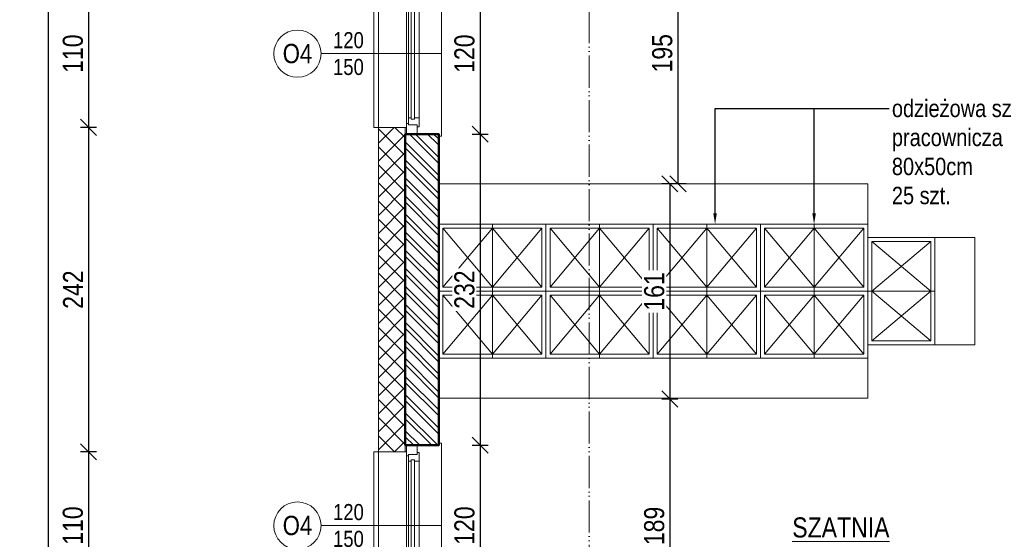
# Model space of a CAD drawing. Header units: millimetres. Extents: x 31175 to 52214, y -18116 to -5516.
# Tile 25 of 155: x 34035 to 34769, y -12639 to -12251. Entities that reach past the tile are written whole.
import ezdxf
from ezdxf import colors
from ezdxf.entities.mleader import LeaderData, LeaderLine
from ezdxf.math import Vec2, Vec3

# ---------------------------------------------------------------- set-up
doc = ezdxf.new("R2010")
doc.units = ezdxf.units.MM
doc.linetypes.add('ACAD_ISO05W100', pattern=[33, 24, -3, 0, -3, 0, -3])
doc.layers.get('Defpoints').update_dxf_attribs({"color": 6})
for name, color, linetype, lineweight in [('A-ciekie', 161, 'Continuous', 9), ('A-OKN', 154, 'Continuous', 9), ('A-opis', 130, 'Continuous', 9), ('A-wymiar', 177, 'Continuous', 0), ('A_SCIANA_PROJ_KONSTRUKCJA', 3, 'Continuous', 50), ('elewacja C', 253, 'Continuous', 0)]:
    doc.layers.add(name, color=color, linetype=linetype, lineweight=lineweight)
doc.layers.add('A-izolacja', color=7, linetype='Continuous', lineweight=9, true_color=0x4775ff)
doc.layers.add('A-MEB', color=7, linetype='Continuous', lineweight=0, true_color=0x849491)
doc.styles.get("Standard").update_dxf_attribs({"font": 'ARIALN.TTF'})
doc.styles.add('wymiary', font='ARIALN.TTF')
doc.dimstyles.new('anka', dxfattribs={"dimtxt": 15, "dimasz": 12, "dimexe": 6, "dimexo": 0.0625, "dimgap": 4, "dimtad": 1, "dimdec": 0, "dimzin": 0, "dimdsep": 46, "dimtxsty": 'wymiary', "dimblk": 'OBLIQUE', "dimcen": 0.09, "dimclrt": 7, "dimadec": 0, "dimazin": 0, "dimtfac": 1, "dimtdec": 0, "dimtix": 1, "dimtofl": 0, "dimtmove": 0, "dimatfit": 3, "dimldrblk": 'OBLIQUE', "dimfxl": 6, "dimfxlon": 1, "dimtfill": 1, "dimtolj": 1, "dimtzin": 0, "dimarcsym": 0})

# ---------------------------------------------------------------- blocks, each defined once
blk = doc.blocks.new('*U712')
at = {"layer": 'A-ciekie'}
for p, q in [((18180.78, 17377.75), (18180.78, 17500.75)), ((18180.78, 17500.75), (18182.78, 17500.75)), ((18231.12, 17494.25), (18226.78, 17494.25)), ((18231.12, 17384.25), (18231.12, 17494.25)), ((18226.78, 17384.25), (18231.12, 17384.25)), ((18182.78, 17377.75), (18180.78, 17377.75))]:
    blk.add_line(p, q, dxfattribs=at)
at = {"layer": 'A-izolacja'}
for points in [[(18206.78, 17499.25), (18206.78, 17494.25), (18226.78, 17494.25)], [(18206.78, 17499.25), (18206.78, 17494.25), (18226.78, 17494.25)], [(18206.78, 17499.25), (18206.78, 17494.25), (18226.78, 17494.25)], [(18226.78, 17494.25), (18206.78, 17494.25), (18206.78, 17499.25)], [(18206.78, 17379.25), (18206.78, 17384.25), (18226.78, 17384.25)], [(18226.78, 17384.25), (18206.78, 17384.25), (18206.78, 17379.25)]]:
    blk.add_lwpolyline(points, dxfattribs=at)
at = {"layer": 'A-OKN', "color": 250}
for p, q in [((18198.78, 17492.75), (18198.78, 17499.25)), ((18198.78, 17499.25), (18206.78, 17499.25)), ((18206.78, 17499.25), (18206.78, 17491.25)), ((18197.28, 17487.25), (18197.28, 17493.75)), ((18197.28, 17493.75), (18198.78, 17493.75)), ((18198.78, 17493.75), (18198.78, 17492.25)), ((18198.78, 17492.25), (18205.28, 17492.25)), ((18205.28, 17492.25), (18205.28, 17487.25)), ((18206.78, 17491.25), (18205.28, 17491.25)), ((18197.28, 17384.75), (18197.28, 17391.25)), ((18205.28, 17386.25), (18198.78, 17386.25)), ((18198.78, 17386.25), (18198.78, 17384.75)), ((18205.28, 17391.25), (18205.28, 17386.25)), ((18205.28, 17386.25), (18205.28, 17387.25)), ((18205.28, 17387.25), (18206.78, 17387.25)), ((18206.78, 17387.25), (18206.78, 17379.25)), ((18198.78, 17384.75), (18197.28, 17384.75)), ((18198.78, 17379.25), (18198.78, 17385.75))]:
    blk.add_line(p, q, dxfattribs=at)
at = {"layer": 'A-OKN'}
for p, q in [((18206.78, 17491.25), (18206.78, 17387.25)), ((18200.78, 17487.25), (18197.28, 17487.25)), ((18197.28, 17391.25), (18197.28, 17487.25)), ((18200.78, 17488.25), (18200.78, 17487.25)), ((18200.78, 17488.25), (18203.28, 17488.25)), ((18203.28, 17488.25), (18200.78, 17488.25)), ((18200.78, 17488.25), (18200.78, 17487.25)), ((18200.78, 17390.25), (18200.78, 17487.25)), ((18203.28, 17487.25), (18203.28, 17488.25)), ((18203.28, 17487.25), (18203.28, 17488.25)), ((18203.28, 17487.25), (18203.28, 17390.25)), ((18205.28, 17487.25), (18203.28, 17487.25)), ((18205.28, 17391.75), (18205.28, 17487.25)), ((18205.28, 17487.25), (18205.28, 17391.25)), ((18197.28, 17391.25), (18200.78, 17391.25)), ((18200.78, 17391.25), (18200.78, 17390.25)), ((18203.28, 17390.25), (18200.78, 17390.25)), ((18200.78, 17390.25), (18203.28, 17390.25)), ((18203.28, 17391.25), (18205.28, 17391.25)), ((18203.28, 17390.25), (18203.28, 17391.25))]:
    blk.add_line(p, q, dxfattribs=at)
blk = doc.blocks.new('_OBLIQUE')
at = {"color": 0, "linetype": 'ByBlock'}
blk.add_line((-0.5, -0.5), (0.5, 0.5), dxfattribs=at)
blk = doc.blocks.new('*D252')
at = {"layer": 'A-wymiar', "color": 0, "lineweight": -2, "transparency": 16777216}
for p, q in [((34372.44, -12216.27), (34384.44, -12216.27)), ((34378.44, -12216.27), (34378.44, -12336.27)), ((34372.44, -12336.27), (34384.44, -12336.27))]:
    blk.add_line(p, q, dxfattribs=at)
at = {"layer": 'Defpoints', "color": 0, "transparency": 16777216}
for p in [(34347.54, -12216.27), (34347.54, -12336.27), (34378.44, -12336.27)]:
    blk.add_point(p, dxfattribs=at)
at = {"layer": 'A-wymiar', "color": 0, "lineweight": -2, "transparency": 16777216, "xscale": 12, "yscale": 12, "zscale": 12}
for p, rotation in [((34378.44, -12216.27), 90), ((34378.44, -12336.27), 270)]:
    blk.add_blockref('_OBLIQUE', p, dxfattribs=dict(at, rotation=rotation))
at = {"layer": 'A-wymiar', "color": 7, "lineweight": 9, "transparency": 16777216, "insert": (34366.78, -12276.27), "char_height": 15, "attachment_point": 5, "rotation": 90, "style": 'wymiary', "bg_fill": 3, "box_fill_scale": 1.1, "bg_fill_color": 256, "bg_fill_true_color": 13158600, "bg_fill_transparency": 0}
blk.add_mtext('\\A1;120', dxfattribs=at)
blk = doc.blocks.new('*D253')
at = {"layer": 'A-wymiar', "color": 0, "lineweight": -2, "transparency": 16777216}
for p, q in [((34372.44, -12336.27), (34384.44, -12336.27)), ((34378.44, -12336.27), (34378.44, -12568.48)), ((34372.44, -12568.48), (34384.44, -12568.48))]:
    blk.add_line(p, q, dxfattribs=at)
at = {"layer": 'Defpoints', "color": 0, "transparency": 16777216}
for p in [(34347.54, -12336.27), (34347.54, -12568.48), (34378.44, -12568.48)]:
    blk.add_point(p, dxfattribs=at)
at = {"layer": 'A-wymiar', "color": 0, "lineweight": -2, "transparency": 16777216, "xscale": 12, "yscale": 12, "zscale": 12}
for p, rotation in [((34378.44, -12336.27), 90), ((34378.44, -12568.48), 270)]:
    blk.add_blockref('_OBLIQUE', p, dxfattribs=dict(at, rotation=rotation))
at = {"layer": 'A-wymiar', "color": 7, "lineweight": 9, "transparency": 16777216, "insert": (34366.78, -12452.38), "char_height": 15, "attachment_point": 5, "rotation": 90, "style": 'wymiary', "bg_fill": 3, "box_fill_scale": 1.1, "bg_fill_color": 256, "bg_fill_true_color": 13158600, "bg_fill_transparency": 0}
blk.add_mtext('\\A1;232', dxfattribs=at)
blk = doc.blocks.new('*D254')
at = {"layer": 'A-wymiar', "color": 0, "lineweight": -2, "transparency": 16777216}
for p, q in [((34372.44, -12568.48), (34384.44, -12568.48)), ((34378.44, -12568.48), (34378.44, -12688.48)), ((34372.44, -12688.48), (34384.44, -12688.48))]:
    blk.add_line(p, q, dxfattribs=at)
at = {"layer": 'Defpoints', "color": 0, "transparency": 16777216}
for p in [(34347.54, -12568.48), (34347.54, -12688.48), (34378.44, -12688.48)]:
    blk.add_point(p, dxfattribs=at)
at = {"layer": 'A-wymiar', "color": 0, "lineweight": -2, "transparency": 16777216, "xscale": 12, "yscale": 12, "zscale": 12}
for p, rotation in [((34378.44, -12568.48), 90), ((34378.44, -12688.48), 270)]:
    blk.add_blockref('_OBLIQUE', p, dxfattribs=dict(at, rotation=rotation))
at = {"layer": 'A-wymiar', "color": 7, "lineweight": 9, "transparency": 16777216, "insert": (34366.78, -12628.48), "char_height": 15, "attachment_point": 5, "rotation": 90, "style": 'wymiary', "bg_fill": 3, "box_fill_scale": 1.1, "bg_fill_color": 256, "bg_fill_true_color": 13158600, "bg_fill_transparency": 0}
blk.add_mtext('\\A1;120', dxfattribs=at)
blk = doc.blocks.new('*U710')
at = {"layer": 'A-ciekie'}
for p, q in [((18180.78, 17377.75), (18180.78, 17500.75)), ((18180.78, 17500.75), (18182.78, 17500.75)), ((18231.12, 17494.25), (18226.78, 17494.25)), ((18231.12, 17384.25), (18231.12, 17494.25)), ((18226.78, 17384.25), (18231.12, 17384.25)), ((18182.78, 17377.75), (18180.78, 17377.75))]:
    blk.add_line(p, q, dxfattribs=at)
at = {"layer": 'A-izolacja'}
for points in [[(18206.78, 17499.25), (18206.78, 17494.25), (18226.78, 17494.25)], [(18206.78, 17499.25), (18206.78, 17494.25), (18226.78, 17494.25)], [(18206.78, 17499.25), (18206.78, 17494.25), (18226.78, 17494.25)], [(18226.78, 17494.25), (18206.78, 17494.25), (18206.78, 17499.25)], [(18206.78, 17379.25), (18206.78, 17384.25), (18226.78, 17384.25)], [(18226.78, 17384.25), (18206.78, 17384.25), (18206.78, 17379.25)]]:
    blk.add_lwpolyline(points, dxfattribs=at)
at = {"layer": 'A-OKN', "color": 250}
for p, q in [((18198.78, 17492.75), (18198.78, 17499.25)), ((18198.78, 17499.25), (18206.78, 17499.25)), ((18206.78, 17499.25), (18206.78, 17491.25)), ((18197.28, 17487.25), (18197.28, 17493.75)), ((18197.28, 17493.75), (18198.78, 17493.75)), ((18198.78, 17493.75), (18198.78, 17492.25)), ((18198.78, 17492.25), (18205.28, 17492.25)), ((18205.28, 17492.25), (18205.28, 17487.25)), ((18206.78, 17491.25), (18205.28, 17491.25)), ((18197.28, 17384.75), (18197.28, 17391.25)), ((18205.28, 17386.25), (18198.78, 17386.25)), ((18198.78, 17386.25), (18198.78, 17384.75)), ((18205.28, 17391.25), (18205.28, 17386.25)), ((18205.28, 17386.25), (18205.28, 17387.25)), ((18205.28, 17387.25), (18206.78, 17387.25)), ((18206.78, 17387.25), (18206.78, 17379.25)), ((18198.78, 17384.75), (18197.28, 17384.75)), ((18198.78, 17379.25), (18198.78, 17385.75))]:
    blk.add_line(p, q, dxfattribs=at)
at = {"layer": 'A-OKN'}
for p, q in [((18206.78, 17491.25), (18206.78, 17387.25)), ((18200.78, 17487.25), (18197.28, 17487.25)), ((18197.28, 17391.25), (18197.28, 17487.25)), ((18200.78, 17488.25), (18200.78, 17487.25)), ((18200.78, 17488.25), (18203.28, 17488.25)), ((18203.28, 17488.25), (18200.78, 17488.25)), ((18200.78, 17488.25), (18200.78, 17487.25)), ((18200.78, 17390.25), (18200.78, 17487.25)), ((18203.28, 17487.25), (18203.28, 17488.25)), ((18203.28, 17487.25), (18203.28, 17488.25)), ((18203.28, 17487.25), (18203.28, 17390.25)), ((18205.28, 17487.25), (18203.28, 17487.25)), ((18205.28, 17391.75), (18205.28, 17487.25)), ((18205.28, 17487.25), (18205.28, 17391.25)), ((18197.28, 17391.25), (18200.78, 17391.25)), ((18200.78, 17391.25), (18200.78, 17390.25)), ((18203.28, 17390.25), (18200.78, 17390.25)), ((18200.78, 17390.25), (18203.28, 17390.25)), ((18203.28, 17391.25), (18205.28, 17391.25)), ((18203.28, 17390.25), (18203.28, 17391.25))]:
    blk.add_line(p, q, dxfattribs=at)
blk = doc.blocks.new('*D211')
at = {"layer": 'A-wymiar', "color": 0, "lineweight": -2, "transparency": 16777216}
for p, q in [((34532, -12178.48), (34520, -12178.48)), ((34526, -12178.48), (34526, -12373.48)), ((34532, -12373.48), (34520, -12373.48))]:
    blk.add_line(p, q, dxfattribs=at)
at = {"layer": 'Defpoints', "color": 0, "transparency": 16777216}
for p in [(34575.02, -12178.48), (34526, -12373.48), (34575.02, -12373.48)]:
    blk.add_point(p, dxfattribs=at)
at = {"layer": 'A-wymiar', "color": 0, "lineweight": -2, "transparency": 16777216, "xscale": 12, "yscale": 12, "zscale": 12}
for p, rotation in [((34526, -12178.48), 90), ((34526, -12373.48), 270)]:
    blk.add_blockref('_OBLIQUE', p, dxfattribs=dict(at, rotation=rotation))
at = {"layer": 'A-wymiar', "color": 7, "lineweight": 9, "transparency": 16777216, "insert": (34514.34, -12275.98), "char_height": 15, "attachment_point": 5, "rotation": 90, "style": 'wymiary', "bg_fill": 3, "box_fill_scale": 1.1, "bg_fill_color": 256, "bg_fill_true_color": 13158600, "bg_fill_transparency": 0}
blk.add_mtext('\\A1;195', dxfattribs=at)
blk = doc.blocks.new('*D276')
at = {"layer": 'A-wymiar', "color": 0, "lineweight": -2, "transparency": 16777216}
for p, q in [((34526, -12373.48), (34514, -12373.48)), ((34520, -12373.48), (34520, -12534.01)), ((34526, -12534.01), (34514, -12534.01))]:
    blk.add_line(p, q, dxfattribs=at)
at = {"layer": 'Defpoints', "color": 0, "transparency": 16777216}
for p in [(34575.02, -12373.48), (34520, -12534.01), (34584.07, -12534.01)]:
    blk.add_point(p, dxfattribs=at)
at = {"layer": 'A-wymiar', "color": 0, "lineweight": -2, "transparency": 16777216, "xscale": 12, "yscale": 12, "zscale": 12}
for p, rotation in [((34520, -12373.48), 90), ((34520, -12534.01), 270)]:
    blk.add_blockref('_OBLIQUE', p, dxfattribs=dict(at, rotation=rotation))
at = {"layer": 'A-wymiar', "color": 7, "lineweight": 9, "transparency": 16777216, "insert": (34508.34, -12453.75), "char_height": 15, "attachment_point": 5, "rotation": 90, "style": 'wymiary', "bg_fill": 3, "box_fill_scale": 1.1, "bg_fill_color": 256, "bg_fill_true_color": 13158600, "bg_fill_transparency": 0}
blk.add_mtext('\\A1;161', dxfattribs=at)
blk = doc.blocks.new('*D277')
at = {"layer": 'A-wymiar', "color": 0, "lineweight": -2, "transparency": 16777216}
for p, q in [((34526, -12534.01), (34514, -12534.01)), ((34520, -12534.01), (34520, -12723.48)), ((34526, -12723.48), (34514, -12723.48))]:
    blk.add_line(p, q, dxfattribs=at)
at = {"layer": 'Defpoints', "color": 0, "transparency": 16777216}
for p in [(34584.07, -12534.01), (34520, -12723.48), (34575.02, -12723.48)]:
    blk.add_point(p, dxfattribs=at)
at = {"layer": 'A-wymiar', "color": 0, "lineweight": -2, "transparency": 16777216, "xscale": 12, "yscale": 12, "zscale": 12}
for p, rotation in [((34520, -12534.01), 90), ((34520, -12723.48), 270)]:
    blk.add_blockref('_OBLIQUE', p, dxfattribs=dict(at, rotation=rotation))
at = {"layer": 'A-wymiar', "color": 7, "lineweight": 9, "transparency": 16777216, "insert": (34508.34, -12628.75), "char_height": 15, "attachment_point": 5, "rotation": 90, "style": 'wymiary', "bg_fill": 3, "box_fill_scale": 1.1, "bg_fill_color": 256, "bg_fill_true_color": 13158600, "bg_fill_transparency": 0}
blk.add_mtext('\\A1;189', dxfattribs=at)
blk = doc.blocks.new('*D425')
at = {"layer": 'A-wymiar', "color": 0, "lineweight": -2, "transparency": 16777216}
for p, q in [((34092.3, -12221.27), (34080.3, -12221.27)), ((34086.3, -12221.27), (34086.3, -12331.27)), ((34092.3, -12331.27), (34080.3, -12331.27))]:
    blk.add_line(p, q, dxfattribs=at)
at = {"layer": 'Defpoints', "color": 0, "transparency": 16777216}
for p in [(34303.54, -12221.27), (34086.3, -12331.27), (34302.54, -12331.27)]:
    blk.add_point(p, dxfattribs=at)
at = {"layer": 'A-wymiar', "color": 0, "lineweight": -2, "transparency": 16777216, "xscale": 12, "yscale": 12, "zscale": 12}
for p, rotation in [((34086.3, -12221.27), 90), ((34086.3, -12331.27), 270)]:
    blk.add_blockref('_OBLIQUE', p, dxfattribs=dict(at, rotation=rotation))
at = {"layer": 'A-wymiar', "color": 7, "transparency": 16777216, "insert": (34074.64, -12276.27), "char_height": 15, "attachment_point": 5, "rotation": 90, "style": 'wymiary', "bg_fill": 3, "box_fill_scale": 1.1, "bg_fill_color": 256, "bg_fill_true_color": 13158600, "bg_fill_transparency": 0}
blk.add_mtext('\\A1;110', dxfattribs=at)
blk = doc.blocks.new('*D426')
at = {"layer": 'A-wymiar', "color": 0, "lineweight": -2, "transparency": 16777216}
for p, q in [((34092.3, -12331.27), (34080.3, -12331.27)), ((34086.3, -12331.27), (34086.3, -12573.48)), ((34092.3, -12573.48), (34080.3, -12573.48))]:
    blk.add_line(p, q, dxfattribs=at)
at = {"layer": 'Defpoints', "color": 0, "transparency": 16777216}
for p in [(34302.54, -12331.27), (34086.3, -12573.48), (34302.54, -12573.48)]:
    blk.add_point(p, dxfattribs=at)
at = {"layer": 'A-wymiar', "color": 0, "lineweight": -2, "transparency": 16777216, "xscale": 12, "yscale": 12, "zscale": 12}
for p, rotation in [((34086.3, -12331.27), 90), ((34086.3, -12573.48), 270)]:
    blk.add_blockref('_OBLIQUE', p, dxfattribs=dict(at, rotation=rotation))
at = {"layer": 'A-wymiar', "color": 7, "transparency": 16777216, "insert": (34074.77, -12452.38), "char_height": 15, "attachment_point": 5, "rotation": 90, "style": 'wymiary', "bg_fill": 3, "box_fill_scale": 1.1, "bg_fill_color": 256, "bg_fill_true_color": 13158600, "bg_fill_transparency": 0}
blk.add_mtext('\\A1;242', dxfattribs=at)
blk = doc.blocks.new('*D427')
at = {"layer": 'A-wymiar', "color": 0, "lineweight": -2, "transparency": 16777216}
for p, q in [((34092.3, -12573.48), (34080.3, -12573.48)), ((34086.3, -12573.48), (34086.3, -12683.48)), ((34092.3, -12683.48), (34080.3, -12683.48))]:
    blk.add_line(p, q, dxfattribs=at)
at = {"layer": 'Defpoints', "color": 0, "transparency": 16777216}
for p in [(34302.54, -12573.48), (34086.3, -12683.48), (34303.54, -12683.48)]:
    blk.add_point(p, dxfattribs=at)
at = {"layer": 'A-wymiar', "color": 0, "lineweight": -2, "transparency": 16777216, "xscale": 12, "yscale": 12, "zscale": 12}
for p, rotation in [((34086.3, -12573.48), 90), ((34086.3, -12683.48), 270)]:
    blk.add_blockref('_OBLIQUE', p, dxfattribs=dict(at, rotation=rotation))
at = {"layer": 'A-wymiar', "color": 7, "transparency": 16777216, "insert": (34074.64, -12628.48), "char_height": 15, "attachment_point": 5, "rotation": 90, "style": 'wymiary', "bg_fill": 3, "box_fill_scale": 1.1, "bg_fill_color": 256, "bg_fill_true_color": 13158600, "bg_fill_transparency": 0}
blk.add_mtext('\\A1;110', dxfattribs=at)
blk = doc.blocks.new('*D165')
at = {"layer": 'A-wymiar', "color": 0, "lineweight": -2, "transparency": 16777216}
for p, q in [((34062.3, -11841.92), (34050.3, -11841.92)), ((34056.3, -13562.48), (34056.3, -11841.92)), ((34062.3, -13562.48), (34050.3, -13562.48))]:
    blk.add_line(p, q, dxfattribs=at)
at = {"layer": 'Defpoints', "color": 0, "transparency": 16777216}
for p in [(34056.3, -11841.92), (34302.54, -11841.92), (34322.54, -13562.48)]:
    blk.add_point(p, dxfattribs=at)
at = {"layer": 'A-wymiar', "color": 0, "lineweight": -2, "transparency": 16777216, "xscale": 12, "yscale": 12, "zscale": 12}
for p, rotation in [((34056.3, -11841.92), 90), ((34056.3, -13562.48), 270)]:
    blk.add_blockref('_OBLIQUE', p, dxfattribs=dict(at, rotation=rotation))
at = {"layer": 'A-wymiar', "color": 7, "transparency": 16777216, "insert": (34044.77, -12702.2), "char_height": 15, "attachment_point": 5, "rotation": 90, "style": 'wymiary', "bg_fill": 3, "box_fill_scale": 1.1, "bg_fill_color": 256, "bg_fill_true_color": 13158600, "bg_fill_transparency": 0}
blk.add_mtext('\\A1;1721', dxfattribs=at)

msp = doc.modelspace()

# ---------------------------------------------------------------- hatches: boundary and pattern name
at = {"layer": 'A-izolacja'}
h = msp.add_hatch(dxfattribs=at)
h.set_pattern_fill('ANSI37', color=256, scale=3, angle=-90)
h.set_pattern_definition([(315, (5885.367, 4163.491), (6.735192, 6.735192), []), (45, (5885.367, 4163.491), (-6.735192, 6.735192), [])])
h.paths.add_polyline_path([(34322.54, -12336.27), (34322.54, -12331.27), (34302.54, -12331.27), (34302.54, -12573.48), (34322.54, -12573.48), (34322.54, -12571.91)])

# ---------------------------------------------------------------- linework, layer by layer
for points in [[(34302.54, -12573.48), (34302.54, -12331.27)], [(34322.54, -12336.27), (34322.54, -12331.27), (34302.54, -12331.27)], [(34322.54, -12568.48), (34322.54, -12573.48), (34302.54, -12573.48)]]:
    msp.add_lwpolyline(points, dxfattribs=at)
at = {"layer": 'A-MEB'}
for points in [[(34667.54, -12403.48), (34667.54, -12373.48), (34347.54, -12373.48)], [(34427.54, -12403.48), (34387.54, -12403.48), (34387.54, -12453.48), (34427.54, -12453.48), (34427.54, -12403.48)], [(34427.54, -12403.48), (34467.54, -12403.48), (34467.54, -12453.48), (34427.54, -12453.48), (34427.54, -12403.48)], [(34507.54, -12403.48), (34467.54, -12403.48), (34467.54, -12453.48), (34507.54, -12453.48), (34507.54, -12403.48)], [(34507.54, -12403.48), (34547.54, -12403.48), (34547.54, -12453.48), (34507.54, -12453.48), (34507.54, -12403.48)], [(34587.54, -12403.48), (34547.54, -12403.48), (34547.54, -12453.48), (34587.54, -12453.48), (34587.54, -12403.48)], [(34587.54, -12403.48), (34627.54, -12403.48), (34627.54, -12453.48), (34587.54, -12453.48), (34587.54, -12403.48)], [(34667.54, -12403.48), (34627.54, -12403.48), (34627.54, -12453.48), (34667.54, -12453.48), (34667.54, -12403.48)], [(34387.54, -12406.48), (34350.54, -12450.48)], [(34387.54, -12450.48), (34350.54, -12406.48)], [(34424.54, -12450.48), (34387.54, -12406.48)], [(34424.54, -12406.48), (34387.54, -12450.48)], [(34430.54, -12450.48), (34467.54, -12406.48)], [(34430.54, -12406.48), (34467.54, -12450.48)], [(34504.54, -12450.48), (34467.54, -12406.48)], [(34504.54, -12406.48), (34467.54, -12450.48)], [(34510.54, -12450.48), (34547.54, -12406.48)], [(34510.54, -12406.48), (34547.54, -12450.48)], [(34584.54, -12450.48), (34547.54, -12406.48)], [(34584.54, -12406.48), (34547.54, -12450.48)], [(34590.54, -12450.48), (34627.54, -12406.48)], [(34590.54, -12406.48), (34627.54, -12450.48)], [(34664.54, -12450.48), (34627.54, -12406.48)], [(34664.54, -12406.48), (34627.54, -12450.48)], [(34717.54, -12413.48), (34717.54, -12453.48), (34667.54, -12453.48), (34667.54, -12413.48), (34717.54, -12413.48)], [(34670.54, -12416.48), (34714.54, -12453.48)], [(34714.54, -12416.48), (34670.54, -12453.48)], [(34717.54, -12413.48), (34747.54, -12413.48), (34747.54, -12493.48), (34717.54, -12493.48)], [(34387.54, -12456.48), (34350.54, -12500.48)], [(34387.54, -12500.48), (34350.54, -12456.48)], [(34427.54, -12503.48), (34387.54, -12503.48), (34387.54, -12453.48), (34427.54, -12453.48), (34427.54, -12503.48)], [(34424.54, -12456.48), (34387.54, -12500.48)], [(34424.54, -12500.48), (34387.54, -12456.48)], [(34427.54, -12503.48), (34467.54, -12503.48), (34467.54, -12453.48), (34427.54, -12453.48), (34427.54, -12503.48)], [(34430.54, -12456.48), (34467.54, -12500.48)], [(34430.54, -12500.48), (34467.54, -12456.48)], [(34507.54, -12503.48), (34467.54, -12503.48), (34467.54, -12453.48), (34507.54, -12453.48), (34507.54, -12503.48)], [(34504.54, -12456.48), (34467.54, -12500.48)], [(34504.54, -12500.48), (34467.54, -12456.48)], [(34507.54, -12503.48), (34547.54, -12503.48), (34547.54, -12453.48), (34507.54, -12453.48), (34507.54, -12503.48)], [(34510.54, -12456.48), (34547.54, -12500.48)], [(34510.54, -12500.48), (34547.54, -12456.48)], [(34587.54, -12503.48), (34547.54, -12503.48), (34547.54, -12453.48), (34587.54, -12453.48), (34587.54, -12503.48)], [(34584.54, -12456.48), (34547.54, -12500.48)], [(34584.54, -12500.48), (34547.54, -12456.48)], [(34587.54, -12503.48), (34627.54, -12503.48), (34627.54, -12453.48), (34587.54, -12453.48), (34587.54, -12503.48)], [(34590.54, -12456.48), (34627.54, -12500.48)], [(34590.54, -12500.48), (34627.54, -12456.48)], [(34667.54, -12503.48), (34627.54, -12503.48), (34627.54, -12453.48), (34667.54, -12453.48), (34667.54, -12503.48)], [(34664.54, -12456.48), (34627.54, -12500.48)], [(34664.54, -12500.48), (34627.54, -12456.48)], [(34717.54, -12493.48), (34717.54, -12453.48), (34667.54, -12453.48), (34667.54, -12493.48), (34717.54, -12493.48)], [(34670.54, -12490.48), (34714.54, -12453.48)], [(34714.54, -12490.48), (34670.54, -12453.48)], [(34667.54, -12503.48), (34667.54, -12533.48), (34347.54, -12533.48)]]:
    msp.add_lwpolyline(points, dxfattribs=at)
at = {"layer": 'A-MEB', "color": 4}
for points in [[(34427.54, -12403.48), (34427.54, -12453.48), (34347.54, -12453.48), (34347.54, -12403.48)], [(34507.54, -12403.48), (34507.54, -12453.48), (34427.54, -12453.48), (34427.54, -12403.48)], [(34587.54, -12403.48), (34587.54, -12453.48), (34507.54, -12453.48), (34507.54, -12403.48)], [(34667.54, -12403.48), (34667.54, -12453.48), (34587.54, -12453.48), (34587.54, -12403.48)], [(34717.54, -12413.48), (34667.54, -12413.48), (34667.54, -12493.48), (34717.54, -12493.48)], [(34427.54, -12503.48), (34427.54, -12453.48), (34347.54, -12453.48), (34347.54, -12503.48)], [(34507.54, -12503.48), (34507.54, -12453.48), (34427.54, -12453.48), (34427.54, -12503.48)], [(34587.54, -12503.48), (34587.54, -12453.48), (34507.54, -12453.48), (34507.54, -12503.48)], [(34667.54, -12503.48), (34667.54, -12453.48), (34587.54, -12453.48), (34587.54, -12503.48)]]:
    msp.add_lwpolyline(points, close=True, dxfattribs=at)
at = {"layer": 'A-MEB'}
for points in [[(34424.54, -12406.48), (34424.54, -12450.48), (34350.54, -12450.48), (34350.54, -12406.48)], [(34504.54, -12406.48), (34504.54, -12450.48), (34430.54, -12450.48), (34430.54, -12406.48)], [(34584.54, -12406.48), (34584.54, -12450.48), (34510.54, -12450.48), (34510.54, -12406.48)], [(34664.54, -12406.48), (34664.54, -12450.48), (34590.54, -12450.48), (34590.54, -12406.48)], [(34714.54, -12416.48), (34670.54, -12416.48), (34670.54, -12490.48), (34714.54, -12490.48)], [(34424.54, -12500.48), (34424.54, -12456.48), (34350.54, -12456.48), (34350.54, -12500.48)], [(34504.54, -12500.48), (34504.54, -12456.48), (34430.54, -12456.48), (34430.54, -12500.48)], [(34584.54, -12500.48), (34584.54, -12456.48), (34510.54, -12456.48), (34510.54, -12500.48)], [(34664.54, -12500.48), (34664.54, -12456.48), (34590.54, -12456.48), (34590.54, -12500.48)]]:
    msp.add_lwpolyline(points, close=True, dxfattribs=at)
at = {"layer": 'A-opis', "color": 212, "linetype": 'ACAD_ISO05W100', "true_color": 0xe01fda}
msp.add_lwpolyline([(34459.65, -9905.29), (34459.65, -11082.49), (34459.65, -11082.49), (34459.65, -13682.24)], dxfattribs=at)
at = {"layer": 'A-opis', "lineweight": 9}
for centre in [(34242.14, -12276.27), (34242.14, -12628.48)]:
    msp.add_circle(centre, 17.64, dxfattribs=at)
at = {"layer": 'A_SCIANA_PROJ_KONSTRUKCJA'}
for points in [[(34322.54, -12568.48), (34322.54, -12336.27)], [(34322.54, -12336.27), (34347.54, -12336.27), (34347.54, -12568.48), (34322.54, -12568.48)]]:
    msp.add_lwpolyline(points, dxfattribs=at)

# ---------------------------------------------------------------- block references
at = {"layer": 'elewacja C', "rotation": 180}
msp.add_blockref('*U712', (52530.32, 4810.77), dxfattribs=at)

# ---------------------------------------------------------------- texts
at = {"layer": 'A-opis', "lineweight": 9, "attachment_point": 5}
for s, width, insert, char_height in [('120\\P150', 8.1842, (34280.17, -12276.27), 12), ('O4', 15.5896, (34242.14, -12276.27), 14.4), ('120\\P150', 8.1842, (34280.17, -12628.48), 12), ('O4', 15.5896, (34242.14, -12628.48), 14.4)]:
    msp.add_mtext_dynamic_manual_height_columns(s, width=width, gutter_width=12.5, heights=[0], dxfattribs=dict(at, insert=insert, char_height=char_height))

# ---------------------------------------------------------------- leaders
at = {"layer": 'A-opis', "lineweight": 9}
ml = msp.add_multileader_mtext('Standard', dxfattribs=at)
ml.set_content('odzieżowa szafka \\P\\pq*;pracownicza\\P80x50cm\\P25 szt.\\P ', color=256)
ml.set_leader_properties()
ml.build(insert=Vec2(0, 0))
ml.multileader.update_dxf_attribs({"dogleg_length": 54.76, "arrow_head_size": 8})
ctx = ml.context
ctx.base_point, ctx.char_height, ctx.arrow_head_size, ctx.plane_origin = Vec3(34683.58, -12317.1), 13, 8, Vec3(34627.54, -12403.48)
notes = []
notes.append((ctx, [(0, (1, 1, 0), (34627.54, -12317.1), (1, 0), 56.03, [(0, [(34627.54, -12403.48)], 0, [])])]))
ctx.mtext.insert, ctx.mtext.flow_direction = Vec3(34685.58, -12310.6), 5
for ctx, leaders in notes:
    for number, flags, end, landing, length, lines in leaders:
        leader = LeaderData()
        leader.index, (leader.has_last_leader_line, leader.has_dogleg_vector, leader.attachment_direction) = number, flags
        leader.last_leader_point, leader.dogleg_vector, leader.dogleg_length = Vec3(end), Vec3(landing), length
        for number, points, colour, breaks in lines:
            line = LeaderLine()
            line.index, line.vertices, line.color, line.breaks = number, Vec3.list(points), colors.encode_raw_color(colour), breaks
            leader.lines.append(line)
        ctx.leaders.append(leader)

# ---------------------------------------------------------------- next in the draw order: dimensions: what is measured, and where the dimension line sits
at = {"layer": 'A-wymiar', "lineweight": 9}
for base, p1, p2, picture, middle in [((34526, -12373.48), (34575.02, -12178.48), (34575.02, -12373.48), '*D211', (34514.34, -12275.98)), ((34378.44, -12336.27), (34347.54, -12216.27), (34347.54, -12336.27), '*D252', (34366.78, -12276.27))]:
    dim = msp.add_linear_dim(base=base, p1=p1, p2=p2, angle=90, dimstyle='anka', override={"dimtmove": 1}, dxfattribs=at)
    dim.commit()
    dim.dimension.update_dxf_attribs({"geometry": picture, "text_midpoint": middle})

# ---------------------------------------------------------------- next in the draw order: linework, layer by layer
at = {"layer": 'A-opis', "lineweight": 9}
msp.add_lwpolyline([(34349.54, -12276.27), (34259.78, -12276.27)], dxfattribs=at)

# ---------------------------------------------------------------- next in the draw order: dimensions: what is measured, and where the dimension line sits
at = {"layer": 'A-wymiar', "lineweight": 9}
for base, p1, p2, picture, middle in [((34378.44, -12568.48), (34347.54, -12336.27), (34347.54, -12568.48), '*D253', (34366.78, -12452.38)), ((34520, -12534.01), (34575.02, -12373.48), (34584.07, -12534.01), '*D276', (34508.34, -12453.75))]:
    dim = msp.add_linear_dim(base=base, p1=p1, p2=p2, angle=90, dimstyle='anka', override={"dimtmove": 1}, dxfattribs=at)
    dim.commit()
    dim.dimension.update_dxf_attribs({"geometry": picture, "text_midpoint": middle})

# ---------------------------------------------------------------- next in the draw order: block references
at = {"layer": 'elewacja C', "rotation": 180}
msp.add_blockref('*U710', (52530.32, 5162.98), dxfattribs=at)

# ---------------------------------------------------------------- next in the draw order: dimensions: what is measured, and where the dimension line sits
at = {"layer": 'A-wymiar', "lineweight": 9}
for base, p1, p2, picture, middle in [((34520, -12723.48), (34584.07, -12534.01), (34575.02, -12723.48), '*D277', (34508.34, -12628.75)), ((34378.44, -12688.48), (34347.54, -12568.48), (34347.54, -12688.48), '*D254', (34366.78, -12628.48))]:
    dim = msp.add_linear_dim(base=base, p1=p1, p2=p2, angle=90, dimstyle='anka', override={"dimtmove": 1}, dxfattribs=at)
    dim.commit()
    dim.dimension.update_dxf_attribs({"geometry": picture, "text_midpoint": middle})

# ---------------------------------------------------------------- next in the draw order: leaders
at = {"layer": 'A-opis', "lineweight": 9}
ml = msp.add_multileader_mtext('Standard', dxfattribs=at)
ml.set_content(' ', color=256)
ml.set_leader_properties()
ml.build(insert=Vec2(0, 0))
ml.multileader.update_dxf_attribs({"dogleg_length": 54.76, "arrow_head_size": 8})
ctx = ml.context
ctx.base_point, ctx.char_height, ctx.arrow_head_size, ctx.plane_origin = Vec3(34627.54, -12317.1), 13, 8, Vec3(34553.67, -12403.48)
ctx.text_align_type = 2
notes = []
notes.append((ctx, [(0, (1, 1, 0), (34553.67, -12317.1), (1, 0), 73.87, [(0, [(34553.67, -12403.48)], 0, [])])]))
ctx.mtext.insert, ctx.mtext.alignment, ctx.mtext.flow_direction = Vec3(34633.68, -12310.6), 3, 5
for ctx, leaders in notes:
    for number, flags, end, landing, length, lines in leaders:
        leader = LeaderData()
        leader.index, (leader.has_last_leader_line, leader.has_dogleg_vector, leader.attachment_direction) = number, flags
        leader.last_leader_point, leader.dogleg_vector, leader.dogleg_length = Vec3(end), Vec3(landing), length
        for number, points, colour, breaks in lines:
            line = LeaderLine()
            line.index, line.vertices, line.color, line.breaks = number, Vec3.list(points), colors.encode_raw_color(colour), breaks
            leader.lines.append(line)
        ctx.leaders.append(leader)

# ---------------------------------------------------------------- next in the draw order: hatches: boundary and pattern name
at = {"layer": 'A_SCIANA_PROJ_KONSTRUKCJA', "lineweight": 5, "true_color": 0xeb7500}
h = msp.add_hatch(dxfattribs=at)
h.set_pattern_fill('ANSI32', color=30, angle=-90)
h.set_pattern_definition([(315, (-56.926, -40.622), (6.735192, 6.735192), []), (315, (-56.926, -45.112), (6.735192, 6.735192), [])])
h.paths.add_polyline_path([(34347.04, -12336.27), (34323.04, -12336.27), (34322.54, -12568.48), (34347.54, -12568.48)])

# ---------------------------------------------------------------- next in the draw order: linework, layer by layer
at = {"layer": 'A-opis', "lineweight": 9}
msp.add_lwpolyline([(34349.54, -12628.48), (34259.78, -12628.48)], dxfattribs=at)

# ---------------------------------------------------------------- next in the draw order: texts
at = {"layer": 'A-opis', "color": 156, "true_color": 0x0f468a, "insert": (34583.15, -12622.37), "char_height": 15, "attachment_point": 1, "style": 'wymiary'}
msp.add_mtext_dynamic_manual_height_columns('\\pi28.103;{\\LSZATNIA\\P\\pi43.968;25os.\\P\\pi30.59;}59,93 m²', width=128.0244, gutter_width=12.5, heights=[0], dxfattribs=at)

# ---------------------------------------------------------------- next in the draw order: dimensions: what is measured, and where the dimension line sits
at = {"layer": 'A-wymiar'}
dim = msp.add_linear_dim(base=(34086.3, -12331.27), p1=(34303.54, -12221.27), p2=(34302.54, -12331.27), angle=90, dimstyle='anka', override={"dimtmove": 1}, dxfattribs=at)
dim.commit()
dim.dimension.update_dxf_attribs({"geometry": '*D425', "text_midpoint": (34074.64, -12276.27)})

# ---------------------------------------------------------------- next in the draw order: dimensions: what is measured, and where the dimension line sits
dim = msp.add_linear_dim(base=(34086.3, -12573.48), p1=(34302.54, -12331.27), p2=(34302.54, -12573.48), angle=90, dimstyle='anka', override={"dimtmove": 1}, dxfattribs=at)
dim.commit()
dim.dimension.update_dxf_attribs({"geometry": '*D426', "text_midpoint": (34074.77, -12452.38)})

# ---------------------------------------------------------------- next in the draw order: dimensions: what is measured, and where the dimension line sits
dim = msp.add_linear_dim(base=(34086.3, -12683.48), p1=(34302.54, -12573.48), p2=(34303.54, -12683.48), angle=90, dimstyle='anka', override={"dimtmove": 1}, dxfattribs=at)
dim.commit()
dim.dimension.update_dxf_attribs({"geometry": '*D427', "text_midpoint": (34074.64, -12628.48)})

# ---------------------------------------------------------------- next in the draw order: dimensions: what is measured, and where the dimension line sits
dim = msp.add_linear_dim(base=(34056.3, -11841.92), p1=(34322.54, -13562.48), p2=(34302.54, -11841.92), angle=90, dimstyle='anka', dxfattribs=at)
dim.commit()
dim.dimension.update_dxf_attribs({"geometry": '*D165', "text_midpoint": (34044.77, -12702.2)})

# ---------------------------------------------------------------- next in the draw order: linework, layer by layer
msp.add_lwpolyline([(34302.54, -11841.92), (35447.54, -11841.92), (35447.54, -13564.48), (34302.54, -13564.48)], close=True, dxfattribs=at)

doc.saveas('drawing.dxf')
